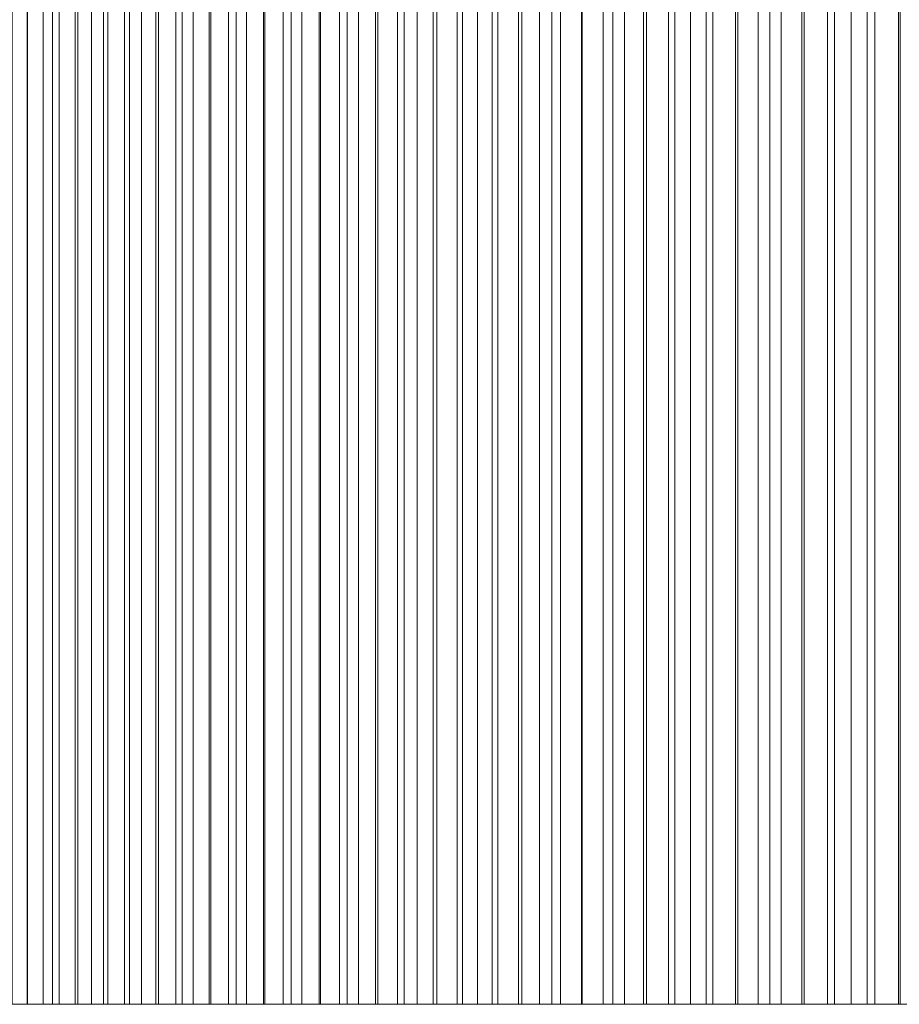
# Model space of a CAD drawing. Header units: centimetres. Extents: x -72 to 74, y -14 to 13.
# Tile 29 of 61: x -13.34 to -11.55, y 9.3 to 11.3. Entities that reach past the tile are written whole.
import ezdxf

# ---------------------------------------------------------------- set-up
doc = ezdxf.new("R2010")
doc.units = ezdxf.units.CM
doc.header["$LTSCALE"] = 2.54
doc.layers.add('Lucido design-1', color=7, linetype='Continuous')

# ---------------------------------------------------------------- blocks, each defined once
blk = doc.blocks.new('Gruppo-2-1')
at = {"color": 230, "linetype": 'Continuous', "lineweight": 9}
for points in [[(-15.5734, 13.3, -58.895), (-15.5734, 9.3, -58.895), (29.3447, 9.3, -58.895), (29.3447, 13.3, -58.895)], [(29.3447, 13.3, -57.895), (29.3447, 9.3, -57.895), (-14.5734, 9.3, -57.895), (-14.5734, 13.3, -57.895)], [(-13.32, 13.3, 110.1127), (-13.32, 9.3, 110.1127), (-13.3705, 9.3, 109.9581), (-13.3705, 13.3, 109.9581)], [(-13.3506, 13.3, 106.3545), (-13.3506, 9.3, 106.3545), (-13.3191, 9.3, 106.4843), (-13.3191, 13.3, 106.4843)], [(-13.2689, 13.3, 110.2672), (-13.2689, 9.3, 110.2672), (-13.32, 9.3, 110.1127), (-13.32, 13.3, 110.1127)], [(-13.3191, 13.3, 106.4843), (-13.3191, 9.3, 106.4843), (-13.2873, 9.3, 106.614), (-13.2873, 13.3, 106.614)], [(-13.2873, 13.3, 106.614), (-13.2873, 9.3, 106.614), (-13.255, 9.3, 106.7435), (-13.255, 13.3, 106.7435)], [(-13.2172, 13.3, 110.4215), (-13.2172, 9.3, 110.4215), (-13.2689, 9.3, 110.2672), (-13.2689, 13.3, 110.2672)], [(-13.255, 13.3, 106.7435), (-13.255, 9.3, 106.7435), (-13.2224, 9.3, 106.873), (-13.2224, 13.3, 106.873)], [(-13.2224, 13.3, 106.873), (-13.2224, 9.3, 106.873), (-13.1894, 9.3, 107.0024), (-13.1894, 13.3, 107.0024)], [(-13.165, 13.3, 110.5755), (-13.165, 9.3, 110.5755), (-13.2172, 9.3, 110.4215), (-13.2172, 13.3, 110.4215)], [(-13.1894, 13.3, 107.0024), (-13.1894, 9.3, 107.0024), (-13.156, 9.3, 107.1317), (-13.156, 13.3, 107.1317)], [(-13.1122, 13.3, 110.7294), (-13.1122, 9.3, 110.7294), (-13.165, 9.3, 110.5755), (-13.165, 13.3, 110.5755)], [(-13.156, 13.3, 107.1317), (-13.156, 9.3, 107.1317), (-13.1221, 9.3, 107.2609), (-13.1221, 13.3, 107.2609)], [(-13.1221, 13.3, 107.2609), (-13.1221, 9.3, 107.2609), (-13.0879, 9.3, 107.3899), (-13.0879, 13.3, 107.3899)], [(-13.0589, 13.3, 110.8831), (-13.0589, 9.3, 110.8831), (-13.1122, 9.3, 110.7294), (-13.1122, 13.3, 110.7294)], [(-13.0879, 13.3, 107.3899), (-13.0879, 9.3, 107.3899), (-13.0533, 9.3, 107.5189), (-13.0533, 13.3, 107.5189)], [(-13.005, 13.3, 111.0366), (-13.005, 9.3, 111.0366), (-13.0589, 9.3, 110.8831), (-13.0589, 13.3, 110.8831)], [(-13.0533, 13.3, 107.5189), (-13.0533, 9.3, 107.5189), (-13.0184, 9.3, 107.6478), (-13.0184, 13.3, 107.6478)], [(-13.0184, 13.3, 107.6478), (-13.0184, 9.3, 107.6478), (-12.983, 9.3, 107.7765), (-12.983, 13.3, 107.7765)], [(-12.9505, 13.3, 111.1899), (-12.9505, 9.3, 111.1899), (-13.005, 9.3, 111.0366), (-13.005, 13.3, 111.0366)], [(-12.983, 13.3, 107.7765), (-12.983, 9.3, 107.7765), (-12.9472, 9.3, 107.9052), (-12.9472, 13.3, 107.9052)], [(-12.8955, 13.3, 111.343), (-12.8955, 9.3, 111.343), (-12.9505, 9.3, 111.1899), (-12.9505, 13.3, 111.1899)], [(-12.9472, 13.3, 107.9052), (-12.9472, 9.3, 107.9052), (-12.9111, 9.3, 108.0337), (-12.9111, 13.3, 108.0337)], [(-12.9111, 13.3, 108.0337), (-12.9111, 9.3, 108.0337), (-12.8745, 9.3, 108.1621), (-12.8745, 13.3, 108.1621)], [(-12.84, 13.3, 111.4959), (-12.84, 9.3, 111.4959), (-12.8955, 9.3, 111.343), (-12.8955, 13.3, 111.343)], [(-12.8745, 13.3, 108.1621), (-12.8745, 9.3, 108.1621), (-12.8376, 9.3, 108.2904), (-12.8376, 13.3, 108.2904)], [(-12.7839, 13.3, 111.6486), (-12.7839, 9.3, 111.6486), (-12.84, 9.3, 111.4959), (-12.84, 13.3, 111.4959)], [(-12.8376, 13.3, 108.2904), (-12.8376, 9.3, 108.2904), (-12.8002, 9.3, 108.4186), (-12.8002, 13.3, 108.4186)], [(-12.8002, 13.3, 108.4186), (-12.8002, 9.3, 108.4186), (-12.7625, 9.3, 108.5467), (-12.7625, 13.3, 108.5467)], [(-12.7272, 13.3, 111.8011), (-12.7272, 9.3, 111.8011), (-12.7839, 9.3, 111.6486), (-12.7839, 13.3, 111.6486)], [(-12.7625, 13.3, 108.5467), (-12.7625, 9.3, 108.5467), (-12.7244, 9.3, 108.6747), (-12.7244, 13.3, 108.6747)], [(-12.67, 13.3, 111.9534), (-12.67, 9.3, 111.9534), (-12.7272, 9.3, 111.8011), (-12.7272, 13.3, 111.8011)], [(-12.7244, 13.3, 108.6747), (-12.7244, 9.3, 108.6747), (-12.6859, 9.3, 108.8026), (-12.6859, 13.3, 108.8026)], [(-12.6859, 13.3, 108.8026), (-12.6859, 9.3, 108.8026), (-12.6471, 9.3, 108.9303), (-12.6471, 13.3, 108.9303)], [(-12.6123, 13.3, 112.1055), (-12.6123, 9.3, 112.1055), (-12.67, 9.3, 111.9534), (-12.67, 13.3, 111.9534)], [(-12.6471, 13.3, 108.9303), (-12.6471, 9.3, 108.9303), (-12.6078, 9.3, 109.0579), (-12.6078, 13.3, 109.0579)], [(-12.554, 13.3, 112.2574), (-12.554, 9.3, 112.2574), (-12.6123, 9.3, 112.1055), (-12.6123, 13.3, 112.1055)], [(-12.6078, 13.3, 109.0579), (-12.6078, 9.3, 109.0579), (-12.5681, 9.3, 109.1854), (-12.5681, 13.3, 109.1854)], [(-12.5681, 13.3, 109.1854), (-12.5681, 9.3, 109.1854), (-12.5281, 9.3, 109.3128), (-12.5281, 13.3, 109.3128)], [(-12.4951, 13.3, 112.4091), (-12.4951, 9.3, 112.4091), (-12.554, 9.3, 112.2574), (-12.554, 13.3, 112.2574)], [(-12.5281, 13.3, 109.3128), (-12.5281, 9.3, 109.3128), (-12.4877, 9.3, 109.4401), (-12.4877, 13.3, 109.4401)], [(-12.4357, 13.3, 112.5605), (-12.4357, 9.3, 112.5605), (-12.4951, 9.3, 112.4091), (-12.4951, 13.3, 112.4091)], [(-12.4877, 13.3, 109.4401), (-12.4877, 9.3, 109.4401), (-12.4468, 9.3, 109.5672), (-12.4468, 13.3, 109.5672)], [(-12.4468, 13.3, 109.5672), (-12.4468, 9.3, 109.5672), (-12.4056, 9.3, 109.6942), (-12.4056, 13.3, 109.6942)], [(-12.3758, 13.3, 112.7117), (-12.3758, 9.3, 112.7117), (-12.4357, 9.3, 112.5605), (-12.4357, 13.3, 112.5605)], [(-12.4056, 13.3, 109.6942), (-12.4056, 9.3, 109.6942), (-12.3641, 9.3, 109.8211), (-12.3641, 13.3, 109.8211)], [(-12.3153, 13.3, 112.8628), (-12.3153, 9.3, 112.8628), (-12.3758, 9.3, 112.7117), (-12.3758, 13.3, 112.7117)], [(-12.3641, 13.3, 109.8211), (-12.3641, 9.3, 109.8211), (-12.3221, 9.3, 109.9479), (-12.3221, 13.3, 109.9479)], [(-12.3221, 13.3, 109.9479), (-12.3221, 9.3, 109.9479), (-12.2797, 9.3, 110.0745), (-12.2797, 13.3, 110.0745)], [(-12.2542, 13.3, 113.0136), (-12.2542, 9.3, 113.0136), (-12.3153, 9.3, 112.8628), (-12.3153, 13.3, 112.8628)], [(-12.2797, 13.3, 110.0745), (-12.2797, 9.3, 110.0745), (-12.237, 9.3, 110.201), (-12.237, 13.3, 110.201)], [(-12.1927, 13.3, 113.1641), (-12.1927, 9.3, 113.1641), (-12.2542, 9.3, 113.0136), (-12.2542, 13.3, 113.0136)], [(-12.237, 13.3, 110.201), (-12.237, 9.3, 110.201), (-12.1939, 9.3, 110.3274), (-12.1939, 13.3, 110.3274)], [(-12.1939, 13.3, 110.3274), (-12.1939, 9.3, 110.3274), (-12.1504, 9.3, 110.4536), (-12.1504, 13.3, 110.4536)], [(-12.1305, 13.3, 113.3145), (-12.1305, 9.3, 113.3145), (-12.1927, 9.3, 113.1641), (-12.1927, 13.3, 113.1641)], [(-12.1504, 13.3, 110.4536), (-12.1504, 9.3, 110.4536), (-12.1065, 9.3, 110.5797), (-12.1065, 13.3, 110.5797)], [(-12.0679, 13.3, 113.4646), (-12.0679, 9.3, 113.4646), (-12.1305, 9.3, 113.3145), (-12.1305, 13.3, 113.3145)], [(-12.1065, 13.3, 110.5797), (-12.1065, 9.3, 110.5797), (-12.0622, 9.3, 110.7057), (-12.0622, 13.3, 110.7057)], [(-12.0046, 13.3, 113.6145), (-12.0046, 9.3, 113.6145), (-12.0679, 9.3, 113.4646), (-12.0679, 13.3, 113.4646)], [(-12.0622, 13.3, 110.7057), (-12.0622, 9.3, 110.7057), (-12.0176, 9.3, 110.8315), (-12.0176, 13.3, 110.8315)], [(-12.0176, 13.3, 110.8315), (-12.0176, 9.3, 110.8315), (-11.9725, 9.3, 110.9572), (-11.9725, 13.3, 110.9572)], [(-11.9409, 13.3, 113.7642), (-11.9409, 9.3, 113.7642), (-12.0046, 9.3, 113.6145), (-12.0046, 13.3, 113.6145)], [(-11.9725, 13.3, 110.9572), (-11.9725, 9.3, 110.9572), (-11.9271, 9.3, 111.0828), (-11.9271, 13.3, 111.0828)], [(-11.8766, 13.3, 113.9136), (-11.8766, 9.3, 113.9136), (-11.9409, 9.3, 113.7642), (-11.9409, 13.3, 113.7642)], [(-11.9271, 13.3, 111.0828), (-11.9271, 9.3, 111.0828), (-11.8813, 9.3, 111.2082), (-11.8813, 13.3, 111.2082)], [(-11.8813, 13.3, 111.2082), (-11.8813, 9.3, 111.2082), (-11.8352, 9.3, 111.3335), (-11.8352, 13.3, 111.3335)], [(-11.8118, 13.3, 114.0628), (-11.8118, 9.3, 114.0628), (-11.8766, 9.3, 113.9136), (-11.8766, 13.3, 113.9136)], [(-11.8352, 13.3, 111.3335), (-11.8352, 9.3, 111.3335), (-11.7886, 9.3, 111.4587), (-11.7886, 13.3, 111.4587)], [(-11.7464, 13.3, 114.2118), (-11.7464, 9.3, 114.2118), (-11.8118, 9.3, 114.0628), (-11.8118, 13.3, 114.0628)], [(-11.7886, 13.3, 111.4587), (-11.7886, 9.3, 111.4587), (-11.7417, 9.3, 111.5837), (-11.7417, 13.3, 111.5837)], [(-11.6805, 13.3, 114.3606), (-11.6805, 9.3, 114.3606), (-11.7464, 9.3, 114.2118), (-11.7464, 13.3, 114.2118)], [(-11.7417, 13.3, 111.5837), (-11.7417, 9.3, 111.5837), (-11.6943, 9.3, 111.7085), (-11.6943, 13.3, 111.7085)], [(-11.6943, 13.3, 111.7085), (-11.6943, 9.3, 111.7085), (-11.6467, 9.3, 111.8333), (-11.6467, 13.3, 111.8333)], [(-11.614, 13.3, 114.5091), (-11.614, 9.3, 114.5091), (-11.6805, 9.3, 114.3606), (-11.6805, 13.3, 114.3606)], [(-11.6467, 13.3, 111.8333), (-11.6467, 9.3, 111.8333), (-11.5986, 9.3, 111.9578), (-11.5986, 13.3, 111.9578)], [(-11.547, 13.3, 114.6573), (-11.547, 9.3, 114.6573), (-11.614, 9.3, 114.5091), (-11.614, 13.3, 114.5091)], [(-11.5986, 13.3, 111.9578), (-11.5986, 9.3, 111.9578), (-11.5501, 9.3, 112.0823), (-11.5501, 13.3, 112.0823)], [(-11.5501, 13.3, 112.0823), (-11.5501, 9.3, 112.0823), (-11.5013, 9.3, 112.2065), (-11.5013, 13.3, 112.2065)]]:
    blk.add_3dface(points, dxfattribs=at)
for points, invisible_edges in [([(-14.5734, 9.3, -57.895), (29.3447, 9.3, -58.895), (-15.5734, 9.3, -58.895), (-14.5734, 9.3, -57.895)], 13), ([(-14.5734, 9.3, -57.895), (29.3447, 9.3, -57.895), (29.3447, 9.3, -58.895), (-14.5734, 9.3, -57.895)], 12), ([(-14.2632, 9.3, 106.83), (-14.0613, 9.3, 107.618), (-13.1894, 9.3, 107.0024), (-14.2632, 9.3, 106.83)], 15), ([(-14.2632, 9.3, 106.83), (-13.1894, 9.3, 107.0024), (-13.2224, 9.3, 106.873), (-14.2632, 9.3, 106.83)], 13), ([(-14.2632, 9.3, 106.83), (-13.2224, 9.3, 106.873), (-13.255, 9.3, 106.7435), (-14.2632, 9.3, 106.83)], 13), ([(-14.2632, 9.3, 106.83), (-13.255, 9.3, 106.7435), (-13.2873, 9.3, 106.614), (-14.2632, 9.3, 106.83)], 13), ([(-14.2632, 9.3, 106.83), (-13.2873, 9.3, 106.614), (-13.3191, 9.3, 106.4843), (-14.2632, 9.3, 106.83)], 13), ([(-14.2632, 9.3, 106.83), (-13.3191, 9.3, 106.4843), (-13.3506, 9.3, 106.3545), (-14.2632, 9.3, 106.83)], 13), ([(-14.0613, 9.3, 107.618), (-13.8002, 9.3, 108.5585), (-12.983, 9.3, 107.7765), (-14.0613, 9.3, 107.618)], 15), ([(-14.0613, 9.3, 107.618), (-12.983, 9.3, 107.7765), (-13.0184, 9.3, 107.6478), (-14.0613, 9.3, 107.618)], 13), ([(-14.0613, 9.3, 107.618), (-13.0184, 9.3, 107.6478), (-13.0533, 9.3, 107.5189), (-14.0613, 9.3, 107.618)], 13), ([(-14.0613, 9.3, 107.618), (-13.0533, 9.3, 107.5189), (-13.0879, 9.3, 107.3899), (-14.0613, 9.3, 107.618)], 13), ([(-14.0613, 9.3, 107.618), (-13.0879, 9.3, 107.3899), (-13.1221, 9.3, 107.2609), (-14.0613, 9.3, 107.618)], 13), ([(-14.0613, 9.3, 107.618), (-13.1221, 9.3, 107.2609), (-13.156, 9.3, 107.1317), (-14.0613, 9.3, 107.618)], 13), ([(-14.0613, 9.3, 107.618), (-13.156, 9.3, 107.1317), (-13.1894, 9.3, 107.0024), (-14.0613, 9.3, 107.618)], 13), ([(-13.8002, 9.3, 108.5585), (-13.6149, 9.3, 109.1823), (-12.7625, 9.3, 108.5467), (-13.8002, 9.3, 108.5585)], 15), ([(-13.8002, 9.3, 108.5585), (-12.7625, 9.3, 108.5467), (-12.8002, 9.3, 108.4186), (-13.8002, 9.3, 108.5585)], 13), ([(-13.8002, 9.3, 108.5585), (-12.8002, 9.3, 108.4186), (-12.8376, 9.3, 108.2904), (-13.8002, 9.3, 108.5585)], 13), ([(-13.8002, 9.3, 108.5585), (-12.8376, 9.3, 108.2904), (-12.8745, 9.3, 108.1621), (-13.8002, 9.3, 108.5585)], 13), ([(-13.8002, 9.3, 108.5585), (-12.8745, 9.3, 108.1621), (-12.9111, 9.3, 108.0337), (-13.8002, 9.3, 108.5585)], 13), ([(-13.8002, 9.3, 108.5585), (-12.9111, 9.3, 108.0337), (-12.9472, 9.3, 107.9052), (-13.8002, 9.3, 108.5585)], 13), ([(-13.8002, 9.3, 108.5585), (-12.9472, 9.3, 107.9052), (-12.983, 9.3, 107.7765), (-13.8002, 9.3, 108.5585)], 13), ([(-13.6149, 9.3, 109.1823), (-13.5188, 9.3, 109.4931), (-13.32, 9.3, 110.1127), (-13.6149, 9.3, 109.1823)], 15), ([(-13.6149, 9.3, 109.1823), (-13.32, 9.3, 110.1127), (-12.5281, 9.3, 109.3128), (-13.6149, 9.3, 109.1823)], 15), ([(-13.6149, 9.3, 109.1823), (-12.5281, 9.3, 109.3128), (-12.5681, 9.3, 109.1854), (-13.6149, 9.3, 109.1823)], 13), ([(-13.6149, 9.3, 109.1823), (-12.5681, 9.3, 109.1854), (-12.6078, 9.3, 109.0579), (-13.6149, 9.3, 109.1823)], 13), ([(-13.6149, 9.3, 109.1823), (-12.6078, 9.3, 109.0579), (-12.6471, 9.3, 108.9303), (-13.6149, 9.3, 109.1823)], 13), ([(-13.6149, 9.3, 109.1823), (-12.6471, 9.3, 108.9303), (-12.6859, 9.3, 108.8026), (-13.6149, 9.3, 109.1823)], 13), ([(-13.6149, 9.3, 109.1823), (-12.6859, 9.3, 108.8026), (-12.7244, 9.3, 108.6747), (-13.6149, 9.3, 109.1823)], 13), ([(-13.6149, 9.3, 109.1823), (-12.7244, 9.3, 108.6747), (-12.7625, 9.3, 108.5467), (-13.6149, 9.3, 109.1823)], 13), ([(-13.5188, 9.3, 109.4931), (-13.4205, 9.3, 109.8033), (-13.32, 9.3, 110.1127), (-13.5188, 9.3, 109.4931)], 15), ([(-13.4205, 9.3, 109.8033), (-13.3705, 9.3, 109.9581), (-13.32, 9.3, 110.1127), (-13.4205, 9.3, 109.8033)], 12), ([(-13.32, 9.3, 110.1127), (-13.2689, 9.3, 110.2672), (-13.2172, 9.3, 110.4215), (-13.32, 9.3, 110.1127)], 12), ([(-13.32, 9.3, 110.1127), (-13.2172, 9.3, 110.4215), (-13.0589, 9.3, 110.8831), (-13.32, 9.3, 110.1127)], 15), ([(-13.32, 9.3, 110.1127), (-13.0589, 9.3, 110.8831), (-12.237, 9.3, 110.201), (-13.32, 9.3, 110.1127)], 15), ([(-13.32, 9.3, 110.1127), (-12.237, 9.3, 110.201), (-12.2797, 9.3, 110.0745), (-13.32, 9.3, 110.1127)], 13), ([(-13.32, 9.3, 110.1127), (-12.2797, 9.3, 110.0745), (-12.3221, 9.3, 109.9479), (-13.32, 9.3, 110.1127)], 13), ([(-13.32, 9.3, 110.1127), (-12.3221, 9.3, 109.9479), (-12.3641, 9.3, 109.8211), (-13.32, 9.3, 110.1127)], 13), ([(-13.32, 9.3, 110.1127), (-12.3641, 9.3, 109.8211), (-12.4056, 9.3, 109.6942), (-13.32, 9.3, 110.1127)], 13), ([(-13.32, 9.3, 110.1127), (-12.4056, 9.3, 109.6942), (-12.4468, 9.3, 109.5672), (-13.32, 9.3, 110.1127)], 13), ([(-13.32, 9.3, 110.1127), (-12.4468, 9.3, 109.5672), (-12.4877, 9.3, 109.4401), (-13.32, 9.3, 110.1127)], 13), ([(-13.32, 9.3, 110.1127), (-12.4877, 9.3, 109.4401), (-12.5281, 9.3, 109.3128), (-13.32, 9.3, 110.1127)], 13), ([(-13.2172, 9.3, 110.4215), (-13.165, 9.3, 110.5755), (-13.1122, 9.3, 110.7294), (-13.2172, 9.3, 110.4215)], 12), ([(-13.2172, 9.3, 110.4215), (-13.1122, 9.3, 110.7294), (-13.0589, 9.3, 110.8831), (-13.2172, 9.3, 110.4215)], 13), ([(-13.0589, 9.3, 110.8831), (-13.005, 9.3, 111.0366), (-12.9505, 9.3, 111.1899), (-13.0589, 9.3, 110.8831)], 12), ([(-13.0589, 9.3, 110.8831), (-12.9505, 9.3, 111.1899), (-12.84, 9.3, 111.4959), (-13.0589, 9.3, 110.8831)], 15), ([(-13.0589, 9.3, 110.8831), (-12.84, 9.3, 111.4959), (-12.7272, 9.3, 111.8011), (-13.0589, 9.3, 110.8831)], 15), ([(-13.0589, 9.3, 110.8831), (-12.7272, 9.3, 111.8011), (-11.9725, 9.3, 110.9572), (-13.0589, 9.3, 110.8831)], 15), ([(-13.0589, 9.3, 110.8831), (-11.9725, 9.3, 110.9572), (-12.0176, 9.3, 110.8315), (-13.0589, 9.3, 110.8831)], 13), ([(-13.0589, 9.3, 110.8831), (-12.0176, 9.3, 110.8315), (-12.0622, 9.3, 110.7057), (-13.0589, 9.3, 110.8831)], 13), ([(-13.0589, 9.3, 110.8831), (-12.0622, 9.3, 110.7057), (-12.1065, 9.3, 110.5797), (-13.0589, 9.3, 110.8831)], 13), ([(-13.0589, 9.3, 110.8831), (-12.1065, 9.3, 110.5797), (-12.1504, 9.3, 110.4536), (-13.0589, 9.3, 110.8831)], 13), ([(-13.0589, 9.3, 110.8831), (-12.1504, 9.3, 110.4536), (-12.1939, 9.3, 110.3274), (-13.0589, 9.3, 110.8831)], 13), ([(-13.0589, 9.3, 110.8831), (-12.1939, 9.3, 110.3274), (-12.237, 9.3, 110.201), (-13.0589, 9.3, 110.8831)], 13), ([(-12.9505, 9.3, 111.1899), (-12.8955, 9.3, 111.343), (-12.84, 9.3, 111.4959), (-12.9505, 9.3, 111.1899)], 12), ([(-12.84, 9.3, 111.4959), (-12.7839, 9.3, 111.6486), (-12.7272, 9.3, 111.8011), (-12.84, 9.3, 111.4959)], 12), ([(-12.7272, 9.3, 111.8011), (-12.67, 9.3, 111.9534), (-12.6123, 9.3, 112.1055), (-12.7272, 9.3, 111.8011)], 12), ([(-12.7272, 9.3, 111.8011), (-12.6123, 9.3, 112.1055), (-12.554, 9.3, 112.2574), (-12.7272, 9.3, 111.8011)], 13), ([(-12.7272, 9.3, 111.8011), (-12.554, 9.3, 112.2574), (-12.4357, 9.3, 112.5605), (-12.7272, 9.3, 111.8011)], 15), ([(-12.7272, 9.3, 111.8011), (-12.4357, 9.3, 112.5605), (-11.6467, 9.3, 111.8333), (-12.7272, 9.3, 111.8011)], 15), ([(-12.7272, 9.3, 111.8011), (-11.6467, 9.3, 111.8333), (-11.6943, 9.3, 111.7085), (-12.7272, 9.3, 111.8011)], 13), ([(-12.7272, 9.3, 111.8011), (-11.6943, 9.3, 111.7085), (-11.7417, 9.3, 111.5837), (-12.7272, 9.3, 111.8011)], 13), ([(-12.7272, 9.3, 111.8011), (-11.7417, 9.3, 111.5837), (-11.7886, 9.3, 111.4587), (-12.7272, 9.3, 111.8011)], 13), ([(-12.7272, 9.3, 111.8011), (-11.7886, 9.3, 111.4587), (-11.8352, 9.3, 111.3335), (-12.7272, 9.3, 111.8011)], 13), ([(-12.7272, 9.3, 111.8011), (-11.8352, 9.3, 111.3335), (-11.8813, 9.3, 111.2082), (-12.7272, 9.3, 111.8011)], 13), ([(-12.7272, 9.3, 111.8011), (-11.8813, 9.3, 111.2082), (-11.9271, 9.3, 111.0828), (-12.7272, 9.3, 111.8011)], 13), ([(-12.7272, 9.3, 111.8011), (-11.9271, 9.3, 111.0828), (-11.9725, 9.3, 110.9572), (-12.7272, 9.3, 111.8011)], 13), ([(-12.554, 9.3, 112.2574), (-12.4951, 9.3, 112.4091), (-12.4357, 9.3, 112.5605), (-12.554, 9.3, 112.2574)], 12), ([(-12.4357, 9.3, 112.5605), (-12.3758, 9.3, 112.7117), (-12.2542, 9.3, 113.0136), (-12.4357, 9.3, 112.5605)], 14), ([(-12.4357, 9.3, 112.5605), (-12.2542, 9.3, 113.0136), (-12.0046, 9.3, 113.6145), (-12.4357, 9.3, 112.5605)], 15), ([(-12.4357, 9.3, 112.5605), (-12.0046, 9.3, 113.6145), (-11.3022, 9.3, 112.7022), (-12.4357, 9.3, 112.5605)], 15), ([(-12.4357, 9.3, 112.5605), (-11.3022, 9.3, 112.7022), (-11.3526, 9.3, 112.5785), (-12.4357, 9.3, 112.5605)], 13), ([(-12.4357, 9.3, 112.5605), (-11.3526, 9.3, 112.5785), (-11.4025, 9.3, 112.4546), (-12.4357, 9.3, 112.5605)], 13), ([(-12.4357, 9.3, 112.5605), (-11.4025, 9.3, 112.4546), (-11.4521, 9.3, 112.3307), (-12.4357, 9.3, 112.5605)], 13), ([(-12.4357, 9.3, 112.5605), (-11.4521, 9.3, 112.3307), (-11.5013, 9.3, 112.2065), (-12.4357, 9.3, 112.5605)], 13), ([(-12.4357, 9.3, 112.5605), (-11.5013, 9.3, 112.2065), (-11.5501, 9.3, 112.0823), (-12.4357, 9.3, 112.5605)], 13), ([(-12.4357, 9.3, 112.5605), (-11.5501, 9.3, 112.0823), (-11.5986, 9.3, 111.9578), (-12.4357, 9.3, 112.5605)], 13), ([(-12.4357, 9.3, 112.5605), (-11.5986, 9.3, 111.9578), (-11.6467, 9.3, 111.8333), (-12.4357, 9.3, 112.5605)], 13), ([(-12.3758, 9.3, 112.7117), (-12.3153, 9.3, 112.8628), (-12.2542, 9.3, 113.0136), (-12.3758, 9.3, 112.7117)], 12), ([(-12.2542, 9.3, 113.0136), (-12.1927, 9.3, 113.1641), (-12.1305, 9.3, 113.3145), (-12.2542, 9.3, 113.0136)], 12), ([(-12.2542, 9.3, 113.0136), (-12.1305, 9.3, 113.3145), (-12.0046, 9.3, 113.6145), (-12.2542, 9.3, 113.0136)], 15), ([(-12.1305, 9.3, 113.3145), (-12.0679, 9.3, 113.4646), (-12.0046, 9.3, 113.6145), (-12.1305, 9.3, 113.3145)], 12), ([(-12.0046, 9.3, 113.6145), (-11.9409, 9.3, 113.7642), (-11.8118, 9.3, 114.0628), (-12.0046, 9.3, 113.6145)], 14), ([(-12.0046, 9.3, 113.6145), (-11.8118, 9.3, 114.0628), (-11.547, 9.3, 114.6573), (-12.0046, 9.3, 113.6145)], 15), ([(-12.0046, 9.3, 113.6145), (-11.547, 9.3, 114.6573), (-10.8861, 9.3, 113.686), (-12.0046, 9.3, 113.6145)], 15), ([(-12.0046, 9.3, 113.6145), (-10.8861, 9.3, 113.686), (-10.9395, 9.3, 113.5635), (-12.0046, 9.3, 113.6145)], 13), ([(-12.0046, 9.3, 113.6145), (-10.9395, 9.3, 113.5635), (-10.9924, 9.3, 113.441), (-12.0046, 9.3, 113.6145)], 13), ([(-12.0046, 9.3, 113.6145), (-10.9924, 9.3, 113.441), (-11.045, 9.3, 113.3182), (-12.0046, 9.3, 113.6145)], 13), ([(-12.0046, 9.3, 113.6145), (-11.045, 9.3, 113.3182), (-11.0972, 9.3, 113.1953), (-12.0046, 9.3, 113.6145)], 13), ([(-12.0046, 9.3, 113.6145), (-11.0972, 9.3, 113.1953), (-11.149, 9.3, 113.0723), (-12.0046, 9.3, 113.6145)], 13), ([(-12.0046, 9.3, 113.6145), (-11.149, 9.3, 113.0723), (-11.2005, 9.3, 112.949), (-12.0046, 9.3, 113.6145)], 13), ([(-12.0046, 9.3, 113.6145), (-11.2005, 9.3, 112.949), (-11.2515, 9.3, 112.8257), (-12.0046, 9.3, 113.6145)], 13), ([(-12.0046, 9.3, 113.6145), (-11.2515, 9.3, 112.8257), (-11.3022, 9.3, 112.7022), (-12.0046, 9.3, 113.6145)], 13), ([(-11.9409, 9.3, 113.7642), (-11.8766, 9.3, 113.9136), (-11.8118, 9.3, 114.0628), (-11.9409, 9.3, 113.7642)], 12), ([(-11.8118, 9.3, 114.0628), (-11.7464, 9.3, 114.2118), (-11.6805, 9.3, 114.3606), (-11.8118, 9.3, 114.0628)], 12), ([(-11.8118, 9.3, 114.0628), (-11.6805, 9.3, 114.3606), (-11.547, 9.3, 114.6573), (-11.8118, 9.3, 114.0628)], 15), ([(-11.6805, 9.3, 114.3606), (-11.614, 9.3, 114.5091), (-11.547, 9.3, 114.6573), (-11.6805, 9.3, 114.3606)], 12)]:
    blk.add_3dface(points, dxfattribs=dict(at, invisible_edges=invisible_edges))
blk = doc.blocks.new('Gruppo-3-1')
at = {"color": 230}
blk.add_blockref('Gruppo-2-1', (0, 0), dxfattribs=at)

msp = doc.modelspace()

# ---------------------------------------------------------------- block references
at = {"layer": 'Lucido design-1', "color": 230, "true_color": 0xff0066}
msp.add_blockref('Gruppo-3-1', (0, 0), dxfattribs=at)

doc.saveas('drawing.dxf')
